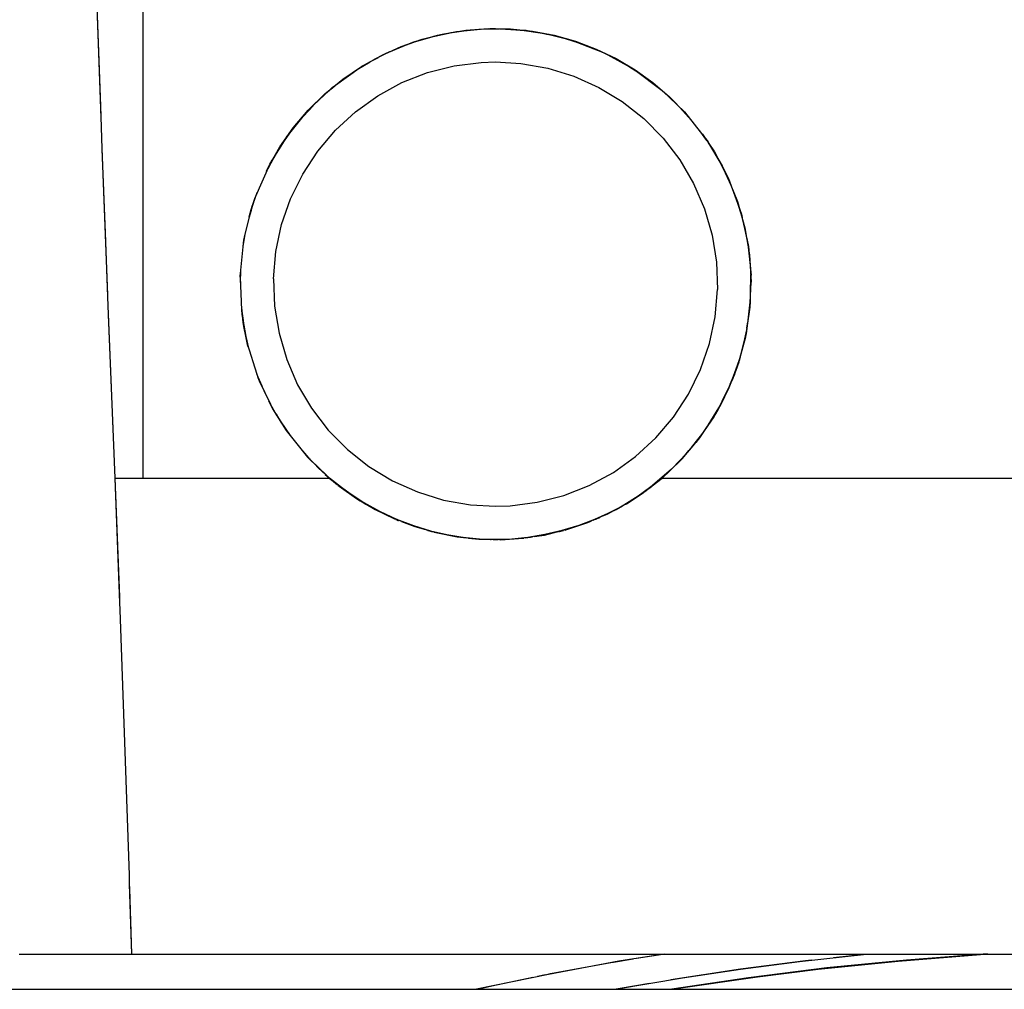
# Model space of a CAD drawing. Header units: millimetres. Extents: x 96940 to 101272, y 432237 to 434659.
# Tile 108 of 256: x 97684.022 to 97684.313, y 432611.752 to 432612.039. Entities that reach past the tile are written whole.
import ezdxf

# ---------------------------------------------------------------- set-up
doc = ezdxf.new("R2010")
doc.units = ezdxf.units.MM
doc.layers.add('citadis', color=7, linetype='Continuous')

msp = doc.modelspace()

# ---------------------------------------------------------------- linework, layer by layer
at = {"layer": 'citadis', "color": 7}
for p, q in [((97684.05846, 432612.02627), (97684.05846, 432612.05726)), ((97684.04433, 432612.05606), (97684.04598, 432612.00958)), ((97684.04452, 432612.05055), (97684.04585, 432612.01297)), ((97684.1383, 432612.03187), (97684.14405, 432612.03357)), ((97684.1383, 432612.03187), (97684.14405, 432612.03357)), ((97684.13948, 432612.03228), (97684.14372, 432612.03348)), ((97684.14088, 432612.03277), (97684.14727, 432612.03438)), ((97684.14088, 432612.03277), (97684.14727, 432612.03438)), ((97684.14243, 432612.03309), (97684.14517, 432612.03382)), ((97684.14372, 432612.03348), (97684.14538, 432612.03395)), ((97684.14404, 432612.03357), (97684.14431, 432612.03364)), ((97684.14404, 432612.03357), (97684.14431, 432612.03364)), ((97684.14409, 432612.03359), (97684.14431, 432612.03364)), ((97684.14409, 432612.03359), (97684.14431, 432612.03364)), ((97684.14431, 432612.03364), (97684.14622, 432612.03412)), ((97684.14431, 432612.03364), (97684.14622, 432612.03412)), ((97684.14453, 432612.03369), (97684.1505, 432612.0349)), ((97684.14453, 432612.03369), (97684.1505, 432612.0349)), ((97684.14538, 432612.03395), (97684.14629, 432612.03413)), ((97684.14629, 432612.03413), (97684.14894, 432612.03465)), ((97684.14727, 432612.03438), (97684.15377, 432612.03543)), ((97684.14727, 432612.03438), (97684.15377, 432612.03543)), ((97684.14727, 432612.03438), (97684.14727, 432612.03438)), ((97684.14727, 432612.03438), (97684.14727, 432612.03438)), ((97684.14727, 432612.03438), (97684.14727, 432612.03438)), ((97684.14727, 432612.03438), (97684.14727, 432612.03438)), ((97684.14894, 432612.03465), (97684.15102, 432612.03505)), ((97684.14907, 432612.03467), (97684.15071, 432612.03494)), ((97684.14907, 432612.03467), (97684.15071, 432612.03494)), ((97684.14931, 432612.03472), (97684.15071, 432612.03494)), ((97684.14931, 432612.03472), (97684.15071, 432612.03494)), ((97684.14972, 432612.03474), (97684.15247, 432612.03514)), ((97684.15071, 432612.03494), (97684.15204, 432612.03515)), ((97684.15071, 432612.03494), (97684.15204, 432612.03515)), ((97684.15089, 432612.03496), (97684.15554, 432612.03549)), ((97684.15089, 432612.03496), (97684.15554, 432612.03549)), ((97684.15102, 432612.03505), (97684.15212, 432612.03516)), ((97684.15212, 432612.03516), (97684.15807, 432612.03574)), ((97684.15376, 432612.03543), (97684.15377, 432612.03543)), ((97684.15376, 432612.03543), (97684.15377, 432612.03543)), ((97684.15377, 432612.03543), (97684.16032, 432612.0359)), ((97684.15377, 432612.03543), (97684.16032, 432612.0359)), ((97684.15377, 432612.03543), (97684.15377, 432612.03543)), ((97684.15377, 432612.03543), (97684.15377, 432612.03543)), ((97684.15759, 432612.03569), (97684.1636, 432612.03586)), ((97684.15759, 432612.03569), (97684.1636, 432612.03586)), ((97684.15807, 432612.03574), (97684.15932, 432612.03586)), ((97684.15824, 432612.03576), (97684.15991, 432612.03587)), ((97684.15824, 432612.03576), (97684.15991, 432612.03587)), ((97684.15932, 432612.03586), (97684.15993, 432612.03587)), ((97684.15993, 432612.03587), (97684.16084, 432612.0359)), ((97684.16032, 432612.0359), (97684.16032, 432612.0359)), ((97684.16032, 432612.0359), (97684.16032, 432612.0359)), ((97684.16032, 432612.0359), (97684.16032, 432612.0359)), ((97684.16032, 432612.0359), (97684.16032, 432612.0359)), ((97684.16032, 432612.0359), (97684.16688, 432612.03581)), ((97684.16032, 432612.0359), (97684.16688, 432612.03581)), ((97684.16084, 432612.0359), (97684.16252, 432612.03593)), ((97684.16086, 432612.0359), (97684.16372, 432612.03586)), ((97684.16086, 432612.0359), (97684.16372, 432612.03586)), ((97684.16108, 432612.0359), (97684.16372, 432612.03586)), ((97684.16108, 432612.0359), (97684.16372, 432612.03586)), ((97684.16252, 432612.03593), (97684.1639, 432612.03585)), ((97684.16326, 432612.03587), (97684.16353, 432612.03587)), ((97684.16372, 432612.03586), (97684.1638, 432612.03586)), ((97684.16372, 432612.03586), (97684.1638, 432612.03586)), ((97684.16382, 432612.03585), (97684.16915, 432612.03554)), ((97684.16382, 432612.03585), (97684.16915, 432612.03554)), ((97684.1639, 432612.03585), (97684.17016, 432612.03548)), ((97684.16688, 432612.03581), (97684.16689, 432612.03581)), ((97684.16688, 432612.03581), (97684.16688, 432612.03581)), ((97684.16688, 432612.03581), (97684.16688, 432612.03581)), ((97684.16688, 432612.03581), (97684.16689, 432612.03581)), ((97684.16688, 432612.03581), (97684.1734, 432612.03515)), ((97684.16688, 432612.03581), (97684.1734, 432612.03515)), ((97684.16844, 432612.03558), (97684.17098, 432612.03536)), ((97684.17016, 432612.03548), (97684.17154, 432612.03539)), ((97684.17024, 432612.03547), (97684.17236, 432612.03525)), ((97684.17024, 432612.03547), (97684.17236, 432612.03525)), ((97684.1703, 432612.03546), (97684.17639, 432612.03457)), ((97684.1703, 432612.03546), (97684.17639, 432612.03457)), ((97684.17154, 432612.03539), (97684.17237, 432612.03525)), ((97684.17237, 432612.03525), (97684.1782, 432612.03426)), ((97684.1734, 432612.03515), (97684.1734, 432612.03515)), ((97684.1734, 432612.03515), (97684.1734, 432612.03515)), ((97684.1734, 432612.03515), (97684.1734, 432612.03515)), ((97684.1734, 432612.03515), (97684.1734, 432612.03515)), ((97684.1734, 432612.03515), (97684.17983, 432612.03392)), ((97684.1734, 432612.03515), (97684.17983, 432612.03392)), ((97684.17574, 432612.03466), (97684.17823, 432612.03416)), ((97684.17676, 432612.0345), (97684.1827, 432612.0331)), ((97684.17676, 432612.0345), (97684.1827, 432612.0331)), ((97684.17698, 432612.03447), (97684.17858, 432612.03416)), ((97684.17698, 432612.03447), (97684.17858, 432612.03416)), ((97684.1782, 432612.03426), (97684.18495, 432612.03252)), ((97684.17983, 432612.03392), (97684.17983, 432612.03392)), ((97684.17983, 432612.03392), (97684.17983, 432612.03392)), ((97684.17983, 432612.03392), (97684.17983, 432612.03392)), ((97684.17983, 432612.03392), (97684.17983, 432612.03392)), ((97684.17983, 432612.03392), (97684.18612, 432612.03215)), ((97684.17983, 432612.03392), (97684.18612, 432612.03215)), ((97684.12864, 432612.0279), (97684.13466, 432612.0306)), ((97684.12864, 432612.0279), (97684.13466, 432612.0306)), ((97684.13104, 432612.02897), (97684.13714, 432612.03146)), ((97684.13465, 432612.0306), (97684.13466, 432612.0306)), ((97684.13465, 432612.0306), (97684.13466, 432612.0306)), ((97684.13466, 432612.0306), (97684.14088, 432612.03277)), ((97684.13466, 432612.0306), (97684.14088, 432612.03277)), ((97684.13466, 432612.0306), (97684.13466, 432612.0306)), ((97684.13466, 432612.0306), (97684.13466, 432612.0306)), ((97684.13543, 432612.03077), (97684.13774, 432612.03167)), ((97684.13543, 432612.03077), (97684.13774, 432612.03167)), ((97684.13714, 432612.03146), (97684.13834, 432612.03195)), ((97684.13732, 432612.03154), (97684.13804, 432612.03179)), ((97684.13732, 432612.03154), (97684.13804, 432612.03179)), ((97684.13742, 432612.03158), (97684.13804, 432612.03179)), ((97684.13742, 432612.03158), (97684.13804, 432612.03179)), ((97684.13781, 432612.03171), (97684.13864, 432612.03204)), ((97684.13804, 432612.03179), (97684.13936, 432612.03224)), ((97684.13804, 432612.03179), (97684.13936, 432612.03224)), ((97684.13834, 432612.03195), (97684.13948, 432612.03228)), ((97684.14088, 432612.03277), (97684.14089, 432612.03277)), ((97684.14088, 432612.03276), (97684.14088, 432612.03277)), ((97684.14088, 432612.03276), (97684.14088, 432612.03277)), ((97684.14088, 432612.03277), (97684.14089, 432612.03277)), ((97684.18309, 432612.033), (97684.18712, 432612.03168)), ((97684.18309, 432612.033), (97684.18712, 432612.03168)), ((97684.18325, 432612.03296), (97684.18534, 432612.03237)), ((97684.18325, 432612.03296), (97684.18534, 432612.03237)), ((97684.18495, 432612.03252), (97684.1946, 432612.02875)), ((97684.18611, 432612.03215), (97684.18612, 432612.03215)), ((97684.18611, 432612.03215), (97684.18612, 432612.03215)), ((97684.18612, 432612.03215), (97684.19221, 432612.02985)), ((97684.18612, 432612.03215), (97684.19221, 432612.02985)), ((97684.12289, 432612.02468), (97684.12864, 432612.0279)), ((97684.12289, 432612.02468), (97684.12864, 432612.0279)), ((97684.12385, 432612.02522), (97684.12905, 432612.02808)), ((97684.1268, 432612.02684), (97684.13134, 432612.0291)), ((97684.1268, 432612.02684), (97684.13134, 432612.0291)), ((97684.12864, 432612.0279), (97684.12864, 432612.0279)), ((97684.12864, 432612.0279), (97684.12864, 432612.0279)), ((97684.12864, 432612.0279), (97684.12864, 432612.0279)), ((97684.12864, 432612.0279), (97684.12864, 432612.0279)), ((97684.12905, 432612.02808), (97684.12932, 432612.02823)), ((97684.12907, 432612.02809), (97684.13078, 432612.02887)), ((97684.12907, 432612.02809), (97684.13078, 432612.02887)), ((97684.12932, 432612.02823), (97684.12986, 432612.02849)), ((97684.12942, 432612.02828), (97684.13043, 432612.02873)), ((97684.12942, 432612.02828), (97684.13043, 432612.02873)), ((97684.12986, 432612.02849), (97684.13104, 432612.02897)), ((97684.13027, 432612.02866), (97684.13032, 432612.02868)), ((97684.19221, 432612.02985), (97684.19808, 432612.02703)), ((97684.19221, 432612.02985), (97684.19808, 432612.02703)), ((97684.1927, 432612.02949), (97684.19514, 432612.02844)), ((97684.1927, 432612.02949), (97684.19514, 432612.02844)), ((97684.19359, 432612.02911), (97684.1957, 432612.02814)), ((97684.1946, 432612.02875), (97684.20335, 432612.02393)), ((97684.19514, 432612.02844), (97684.19531, 432612.02836)), ((97684.19514, 432612.02844), (97684.19531, 432612.02836)), ((97684.05846, 432612.00575), (97684.05846, 432612.02627)), ((97684.11529, 432612.01923), (97684.12296, 432612.02472)), ((97684.11743, 432612.02098), (97684.12289, 432612.02468)), ((97684.11743, 432612.02098), (97684.12289, 432612.02468)), ((97684.12164, 432612.02378), (97684.12546, 432612.02611)), ((97684.12164, 432612.02378), (97684.12546, 432612.02611)), ((97684.12296, 432612.02472), (97684.12346, 432612.02501)), ((97684.12296, 432612.02472), (97684.12346, 432612.02501)), ((97684.12296, 432612.02472), (97684.123, 432612.02476)), ((97684.123, 432612.02476), (97684.12385, 432612.02522)), ((97684.12307, 432612.02479), (97684.12311, 432612.02482)), ((97684.1232, 432612.02486), (97684.12323, 432612.02488)), ((97684.1232, 432612.02486), (97684.12323, 432612.02488)), ((97684.12519, 432612.02595), (97684.1279, 432612.02739)), ((97684.14241, 432612.02289), (97684.15025, 432612.02489)), ((97684.15025, 432612.02489), (97684.15827, 432612.02591)), ((97684.15827, 432612.02591), (97684.16252, 432612.02605)), ((97684.16252, 432612.02605), (97684.16992, 432612.02563)), ((97684.16992, 432612.02563), (97684.17789, 432612.02422)), ((97684.19808, 432612.02703), (97684.19808, 432612.02703)), ((97684.19808, 432612.02703), (97684.19808, 432612.02703)), ((97684.19808, 432612.02703), (97684.20367, 432612.02373)), ((97684.19808, 432612.02703), (97684.20367, 432612.02373)), ((97684.20138, 432612.02502), (97684.20221, 432612.02451)), ((97684.20174, 432612.02482), (97684.20496, 432612.02273)), ((97684.20174, 432612.02482), (97684.20496, 432612.02273)), ((97684.13488, 432612.01994), (97684.14241, 432612.02289)), ((97684.17789, 432612.02422), (97684.18562, 432612.02184)), ((97684.18562, 432612.02184), (97684.19301, 432612.01853)), ((97684.20301, 432612.02412), (97684.20344, 432612.02387)), ((97684.20301, 432612.02412), (97684.20344, 432612.02387)), ((97684.20335, 432612.02393), (97684.21169, 432612.01767)), ((97684.20367, 432612.02373), (97684.20367, 432612.02373)), ((97684.20367, 432612.02373), (97684.20367, 432612.02373)), ((97684.20367, 432612.02373), (97684.20367, 432612.02373)), ((97684.20367, 432612.02373), (97684.20367, 432612.02373)), ((97684.20367, 432612.02373), (97684.20894, 432612.01997)), ((97684.20367, 432612.02373), (97684.20894, 432612.01997)), ((97684.11212, 432612.01662), (97684.11743, 432612.02098)), ((97684.11212, 432612.01662), (97684.11743, 432612.02098)), ((97684.11385, 432612.01806), (97684.11502, 432612.01903)), ((97684.11385, 432612.01806), (97684.11502, 432612.01903)), ((97684.11408, 432612.01828), (97684.11496, 432612.01899)), ((97684.11408, 432612.01828), (97684.11496, 432612.01899)), ((97684.11441, 432612.0186), (97684.11529, 432612.01923)), ((97684.12777, 432612.01608), (97684.13488, 432612.01994)), ((97684.20894, 432612.01997), (97684.20894, 432612.01997)), ((97684.20894, 432612.01997), (97684.20894, 432612.01997)), ((97684.20894, 432612.01997), (97684.21386, 432612.01577)), ((97684.20894, 432612.01997), (97684.21386, 432612.01577)), ((97684.10713, 432612.01171), (97684.11372, 432612.01794)), ((97684.10722, 432612.01181), (97684.11212, 432612.01662)), ((97684.10722, 432612.01181), (97684.11212, 432612.01662)), ((97684.11212, 432612.01662), (97684.11212, 432612.01663)), ((97684.11212, 432612.01662), (97684.11212, 432612.01663)), ((97684.11268, 432612.01695), (97684.11477, 432612.0188)), ((97684.11268, 432612.01695), (97684.11477, 432612.0188)), ((97684.11372, 432612.01794), (97684.11441, 432612.0186)), ((97684.12118, 432612.01137), (97684.12777, 432612.01608)), ((97684.19301, 432612.01853), (97684.19992, 432612.01434)), ((97684.21098, 432612.0182), (97684.2114, 432612.01787)), ((97684.21098, 432612.0182), (97684.2114, 432612.01787)), ((97684.2114, 432612.01787), (97684.2135, 432612.01592)), ((97684.2114, 432612.01787), (97684.2135, 432612.01592)), ((97684.21169, 432612.01767), (97684.21824, 432612.01136)), ((97684.10577, 432612.0101), (97684.10865, 432612.01315)), ((97684.10577, 432612.0101), (97684.10865, 432612.01315)), ((97684.19992, 432612.01434), (97684.20627, 432612.00932)), ((97684.21386, 432612.01577), (97684.2184, 432612.01118)), ((97684.21386, 432612.01577), (97684.2184, 432612.01118)), ((97684.04585, 432612.01297), (97684.04631, 432612.00052)), ((97684.10279, 432612.00657), (97684.10722, 432612.01181)), ((97684.10279, 432612.00657), (97684.10722, 432612.01181)), ((97684.10536, 432612.00959), (97684.10725, 432612.01166)), ((97684.10561, 432612.00991), (97684.10589, 432612.01023)), ((97684.10561, 432612.00991), (97684.10589, 432612.01023)), ((97684.10566, 432612.00996), (97684.10636, 432612.01086)), ((97684.106, 432612.01039), (97684.10713, 432612.0117)), ((97684.106, 432612.01039), (97684.10713, 432612.0117)), ((97684.10636, 432612.01086), (97684.10709, 432612.01166)), ((97684.10709, 432612.01166), (97684.10713, 432612.01171)), ((97684.10722, 432612.01181), (97684.10722, 432612.01181)), ((97684.10722, 432612.01181), (97684.10722, 432612.01181)), ((97684.10722, 432612.01181), (97684.10722, 432612.01181)), ((97684.10722, 432612.01181), (97684.10722, 432612.01181)), ((97684.11523, 432612.00589), (97684.12118, 432612.01137)), ((97684.21679, 432612.01275), (97684.21947, 432612.0098)), ((97684.21679, 432612.01275), (97684.21947, 432612.0098)), ((97684.21796, 432612.01162), (97684.21829, 432612.01129)), ((97684.21796, 432612.01162), (97684.21829, 432612.01129)), ((97684.21824, 432612.01136), (97684.22399, 432612.00407)), ((97684.2184, 432612.01118), (97684.21916, 432612.01027)), ((97684.2184, 432612.01118), (97684.21916, 432612.01027)), ((97684.10135, 432612.00453), (97684.10566, 432612.00996)), ((97684.20627, 432612.00932), (97684.21195, 432612.00356)), ((97684.05846, 432611.97143), (97684.05846, 432612.00575)), ((97684.09886, 432612.00097), (97684.10279, 432612.00657)), ((97684.09886, 432612.00097), (97684.10279, 432612.00657)), ((97684.10035, 432612.00305), (97684.10205, 432612.00541)), ((97684.1007, 432612.0037), (97684.10135, 432612.00452)), ((97684.10132, 432612.00448), (97684.10137, 432612.00455)), ((97684.10132, 432612.00448), (97684.10137, 432612.00455)), ((97684.10279, 432612.00657), (97684.10279, 432612.00657)), ((97684.10279, 432612.00657), (97684.10279, 432612.00657)), ((97684.11, 432611.99972), (97684.11523, 432612.00589)), ((97684.22266, 432612.00575), (97684.2248, 432612.00288)), ((97684.22266, 432612.00575), (97684.2248, 432612.00288)), ((97684.22355, 432612.00472), (97684.22709, 432611.99952)), ((97684.22355, 432612.00472), (97684.22709, 432611.99952)), ((97684.09682, 432611.99742), (97684.10015, 432612.00282)), ((97684.09925, 432612.00136), (97684.1008, 432612.00375)), ((97684.09925, 432612.00136), (97684.1008, 432612.00375)), ((97684.10015, 432612.00282), (97684.1007, 432612.0037)), ((97684.1003, 432612.00306), (97684.10108, 432612.00418)), ((97684.1003, 432612.00306), (97684.10108, 432612.00418)), ((97684.10051, 432612.0034), (97684.10102, 432612.00411)), ((97684.10051, 432612.0034), (97684.10102, 432612.00411)), ((97684.21195, 432612.00356), (97684.21688, 432611.99714)), ((97684.22399, 432612.00407), (97684.22494, 432612.00286)), ((97684.22419, 432612.00381), (97684.22535, 432612.00215)), ((97684.22419, 432612.00381), (97684.22535, 432612.00215)), ((97684.2245, 432612.00343), (97684.22535, 432612.00215)), ((97684.2245, 432612.00343), (97684.22535, 432612.00215)), ((97684.22493, 432612.00288), (97684.22526, 432612.00233)), ((97684.22494, 432612.00286), (97684.22585, 432612.00134)), ((97684.2253, 432612.00215), (97684.22583, 432612.00133)), ((97684.2253, 432612.00215), (97684.22583, 432612.00133)), ((97684.22535, 432612.00215), (97684.22557, 432612.00181)), ((97684.22535, 432612.00215), (97684.22557, 432612.00181)), ((97684.22564, 432612.00164), (97684.22899, 432611.99595)), ((97684.22564, 432612.00164), (97684.22899, 432611.99595)), ((97684.04631, 432612.00052), (97684.04794, 432611.95729)), ((97684.04632, 432612.00035), (97684.04724, 432611.97559)), ((97684.09546, 432611.99505), (97684.09886, 432612.00097)), ((97684.09546, 432611.99505), (97684.09886, 432612.00097)), ((97684.10557, 432611.99296), (97684.11, 432611.99972)), ((97684.22585, 432612.00134), (97684.22842, 432611.99702)), ((97684.22709, 432611.99952), (97684.2309, 432611.99238)), ((97684.22709, 432611.99952), (97684.2309, 432611.99238)), ((97684.09175, 432611.98642), (97684.09588, 432611.99579)), ((97684.09538, 432611.99465), (97684.097, 432611.99771)), ((97684.09538, 432611.99465), (97684.097, 432611.99771)), ((97684.09588, 432611.99579), (97684.09606, 432611.99619)), ((97684.0959, 432611.99584), (97684.09657, 432611.99702)), ((97684.0959, 432611.99584), (97684.09657, 432611.99702)), ((97684.096, 432611.99605), (97684.0961, 432611.99625)), ((97684.096, 432611.99605), (97684.0961, 432611.99625)), ((97684.09606, 432611.99619), (97684.09682, 432611.99742)), ((97684.0963, 432611.9964), (97684.0974, 432611.99836)), ((97684.21688, 432611.99714), (97684.22098, 432611.99017)), ((97684.22842, 432611.99702), (97684.22941, 432611.99536)), ((97684.22872, 432611.99653), (97684.22948, 432611.99513)), ((97684.22872, 432611.99653), (97684.22948, 432611.99513)), ((97684.229, 432611.99605), (97684.22948, 432611.99513)), ((97684.229, 432611.99605), (97684.22948, 432611.99513)), ((97684.09488, 432611.99379), (97684.09546, 432611.99505)), ((97684.09488, 432611.99379), (97684.09546, 432611.99505)), ((97684.102, 432611.98569), (97684.10557, 432611.99296)), ((97684.22941, 432611.99536), (97684.23055, 432611.99303)), ((97684.22943, 432611.99512), (97684.22988, 432611.99423)), ((97684.22943, 432611.99512), (97684.22988, 432611.99423)), ((97684.22948, 432611.99513), (97684.23036, 432611.99342)), ((97684.22948, 432611.99513), (97684.23036, 432611.99342)), ((97684.22954, 432611.9951), (97684.22987, 432611.99438)), ((97684.22972, 432611.99458), (97684.23204, 432611.98945)), ((97684.22972, 432611.99458), (97684.23204, 432611.98945)), ((97684.23055, 432611.99303), (97684.23103, 432611.99205)), ((97684.22098, 432611.99017), (97684.22419, 432611.98274)), ((97684.2309, 432611.99238), (97684.2309, 432611.99238)), ((97684.2309, 432611.99238), (97684.2309, 432611.99238)), ((97684.2309, 432611.99238), (97684.23392, 432611.98488)), ((97684.2309, 432611.99238), (97684.23392, 432611.98488)), ((97684.23103, 432611.99205), (97684.23125, 432611.99161)), ((97684.23105, 432611.99201), (97684.23149, 432611.99094)), ((97684.23105, 432611.99201), (97684.23149, 432611.99094)), ((97684.23125, 432611.99161), (97684.23164, 432611.99055)), ((97684.23127, 432611.99147), (97684.23137, 432611.99128)), ((97684.23127, 432611.99147), (97684.23137, 432611.99128)), ((97684.23164, 432611.99055), (97684.2346, 432611.98247)), ((97684.09035, 432611.98246), (97684.09215, 432611.98755)), ((97684.09035, 432611.98246), (97684.09215, 432611.98755)), ((97684.08999, 432611.98095), (97684.09148, 432611.98565)), ((97684.08999, 432611.98095), (97684.09148, 432611.98565)), ((97684.09055, 432611.98302), (97684.09134, 432611.9855)), ((97684.0906, 432611.98319), (97684.09161, 432611.98611)), ((97684.0906, 432611.98319), (97684.09161, 432611.98611)), ((97684.09105, 432611.9846), (97684.09158, 432611.98603)), ((97684.09105, 432611.9846), (97684.09158, 432611.98603)), ((97684.09116, 432611.9849), (97684.09127, 432611.98528)), ((97684.09133, 432611.98544), (97684.09143, 432611.9857)), ((97684.09134, 432611.9855), (97684.09175, 432611.98642)), ((97684.09936, 432611.97805), (97684.102, 432611.98569)), ((97684.23392, 432611.98488), (97684.23612, 432611.9771)), ((97684.23392, 432611.98488), (97684.23612, 432611.9771)), ((97684.23401, 432611.98407), (97684.23501, 432611.98101)), ((97684.23401, 432611.98407), (97684.23501, 432611.98101)), ((97684.08842, 432611.97438), (97684.09032, 432611.98232)), ((97684.08975, 432611.98031), (97684.09035, 432611.98246)), ((97684.08975, 432611.98031), (97684.09035, 432611.98246)), ((97684.08979, 432611.98009), (97684.09043, 432611.98232)), ((97684.09032, 432611.98232), (97684.09055, 432611.98302)), ((97684.09035, 432611.98246), (97684.09035, 432611.98246)), ((97684.09035, 432611.98246), (97684.09035, 432611.98246)), ((97684.0906, 432611.9832), (97684.0906, 432611.9832)), ((97684.0906, 432611.9832), (97684.0906, 432611.9832)), ((97684.22419, 432611.98274), (97684.22646, 432611.97498)), ((97684.2346, 432611.98247), (97684.23509, 432611.98113)), ((97684.23471, 432611.98217), (97684.2353, 432611.98013)), ((97684.23471, 432611.98217), (97684.2353, 432611.98013)), ((97684.23491, 432611.98163), (97684.23529, 432611.9802)), ((97684.23491, 432611.98163), (97684.23529, 432611.9802)), ((97684.23509, 432611.98113), (97684.23544, 432611.97949)), ((97684.23522, 432611.98045), (97684.23526, 432611.98032)), ((97684.23531, 432611.97995), (97684.23552, 432611.97911)), ((97684.23531, 432611.97995), (97684.23552, 432611.97911)), ((97684.23544, 432611.97949), (97684.23674, 432611.97346)), ((97684.04724, 432611.97559), (97684.04806, 432611.95411)), ((97684.08798, 432611.97166), (97684.08858, 432611.97534)), ((97684.09768, 432611.97013), (97684.09936, 432611.97805)), ((97684.23598, 432611.977), (97684.23679, 432611.97314)), ((97684.23598, 432611.977), (97684.23679, 432611.97314)), ((97684.23612, 432611.9771), (97684.23747, 432611.96913)), ((97684.23612, 432611.9771), (97684.23747, 432611.96913)), ((97684.08711, 432611.96261), (97684.08811, 432611.97247)), ((97684.08803, 432611.97169), (97684.0886, 432611.97512)), ((97684.08809, 432611.97231), (97684.08813, 432611.97259)), ((97684.08811, 432611.97247), (97684.08822, 432611.97353)), ((97684.08815, 432611.97286), (97684.08822, 432611.97334)), ((97684.08821, 432611.97343), (97684.08824, 432611.97361)), ((97684.08822, 432611.97353), (97684.08842, 432611.97438)), ((97684.08822, 432611.97334), (97684.08836, 432611.97414)), ((97684.08838, 432611.97413), (97684.08847, 432611.97457)), ((97684.22646, 432611.97498), (97684.22776, 432611.96699)), ((97684.23674, 432611.97346), (97684.23714, 432611.97158)), ((97684.23693, 432611.97255), (97684.23702, 432611.97203)), ((97684.23693, 432611.97255), (97684.23702, 432611.97203)), ((97684.23698, 432611.97234), (97684.23702, 432611.97203)), ((97684.23698, 432611.97234), (97684.23702, 432611.97203)), ((97684.05846, 432611.95441), (97684.05846, 432611.97143)), ((97684.09698, 432611.96207), (97684.09768, 432611.97013)), ((97684.23698, 432611.972), (97684.23714, 432611.97088)), ((97684.23698, 432611.972), (97684.23714, 432611.97088)), ((97684.23702, 432611.97203), (97684.23721, 432611.97083)), ((97684.23702, 432611.97203), (97684.23721, 432611.97083)), ((97684.23704, 432611.97195), (97684.23717, 432611.97129)), ((97684.23709, 432611.97138), (97684.23772, 432611.9651)), ((97684.23709, 432611.97138), (97684.23772, 432611.9651)), ((97684.23714, 432611.97158), (97684.23724, 432611.97049)), ((97684.23724, 432611.97049), (97684.23767, 432611.96582)), ((97684.22776, 432611.96699), (97684.22806, 432611.95891)), ((97684.23747, 432611.96913), (97684.23796, 432611.96105)), ((97684.23747, 432611.96913), (97684.23796, 432611.96105)), ((97684.0871, 432611.96253), (97684.08721, 432611.96402)), ((97684.08717, 432611.96113), (97684.08729, 432611.9644)), ((97684.08725, 432611.9634), (97684.08731, 432611.96463)), ((97684.23767, 432611.96582), (97684.23792, 432611.96317)), ((97684.23771, 432611.96518), (97684.23772, 432611.96502)), ((97684.23779, 432611.96454), (97684.23783, 432611.96393)), ((97684.23779, 432611.96454), (97684.23783, 432611.96393)), ((97684.23779, 432611.96392), (97684.23782, 432611.96273)), ((97684.23779, 432611.96392), (97684.23782, 432611.96273)), ((97684.23782, 432611.96422), (97684.23783, 432611.96393)), ((97684.23782, 432611.96422), (97684.23783, 432611.96393)), ((97684.23783, 432611.96393), (97684.2379, 432611.96245)), ((97684.23783, 432611.96393), (97684.2379, 432611.96245)), ((97684.0871, 432611.96253), (97684.08713, 432611.96097)), ((97684.08711, 432611.96258), (97684.08711, 432611.96261)), ((97684.08711, 432611.96258), (97684.08711, 432611.9626)), ((97684.08711, 432611.96258), (97684.08711, 432611.96257)), ((97684.08711, 432611.96257), (97684.08754, 432611.95279)), ((97684.09698, 432611.96207), (97684.09729, 432611.95399)), ((97684.23759, 432611.95295), (97684.23796, 432611.96105)), ((97684.23759, 432611.95295), (97684.23796, 432611.96105)), ((97684.23776, 432611.95671), (97684.2379, 432611.96219)), ((97684.23778, 432611.95745), (97684.23783, 432611.96327)), ((97684.23778, 432611.95745), (97684.23783, 432611.96327)), ((97684.23787, 432611.96319), (97684.23791, 432611.96269)), ((97684.2379, 432611.96219), (97684.23792, 432611.96317)), ((97684.22737, 432611.95085), (97684.22806, 432611.95891)), ((97684.23697, 432611.94899), (97684.23769, 432611.95512)), ((97684.23697, 432611.94899), (97684.23769, 432611.95512)), ((97684.23762, 432611.95456), (97684.23772, 432611.95576)), ((97684.23762, 432611.95456), (97684.23772, 432611.95576)), ((97684.23765, 432611.95391), (97684.23772, 432611.95511)), ((97684.23765, 432611.95391), (97684.23772, 432611.95511)), ((97684.23771, 432611.95432), (97684.23776, 432611.95671)), ((97684.23774, 432611.95614), (97684.23778, 432611.95724)), ((97684.04806, 432611.95411), (97684.05007, 432611.90326)), ((97684.04806, 432611.95408), (97684.04816, 432611.9515)), ((97684.05846, 432611.90326), (97684.05846, 432611.95441)), ((97684.08746, 432611.95354), (97684.08793, 432611.94917)), ((97684.08754, 432611.95294), (97684.08755, 432611.9527)), ((97684.08754, 432611.95279), (97684.08759, 432611.95167)), ((97684.08756, 432611.95247), (97684.08783, 432611.95006)), ((97684.08757, 432611.95252), (97684.08838, 432611.94691)), ((97684.08757, 432611.95229), (97684.08769, 432611.951)), ((97684.09729, 432611.95399), (97684.09858, 432611.946)), ((97684.23634, 432611.94493), (97684.23759, 432611.95295)), ((97684.23634, 432611.94493), (97684.23759, 432611.95295)), ((97684.23696, 432611.94893), (97684.23762, 432611.95373)), ((97684.23762, 432611.95373), (97684.23771, 432611.95432)), ((97684.23766, 432611.95399), (97684.23767, 432611.95421)), ((97684.04816, 432611.9515), (97684.0491, 432611.92738)), ((97684.08759, 432611.95167), (97684.08785, 432611.94993)), ((97684.08761, 432611.95183), (97684.08765, 432611.95133)), ((97684.08785, 432611.94993), (97684.08804, 432611.94859)), ((97684.08793, 432611.94917), (97684.08922, 432611.94262)), ((97684.22569, 432611.94293), (97684.22737, 432611.95085)), ((97684.23673, 432611.94744), (97684.23701, 432611.94931)), ((97684.08804, 432611.94859), (97684.0882, 432611.94751)), ((97684.08806, 432611.94848), (97684.08844, 432611.94649)), ((97684.08817, 432611.94838), (97684.08878, 432611.94504)), ((97684.0882, 432611.94751), (97684.0891, 432611.94326)), ((97684.08834, 432611.94716), (97684.08848, 432611.94637)), ((97684.08844, 432611.94649), (97684.08861, 432611.94557)), ((97684.08844, 432611.94649), (97684.08899, 432611.94378)), ((97684.23536, 432611.94132), (97684.23667, 432611.94702)), ((97684.23536, 432611.94132), (97684.23667, 432611.94702)), ((97684.23645, 432611.94555), (97684.23669, 432611.94693)), ((97684.23645, 432611.94555), (97684.23669, 432611.94693)), ((97684.23654, 432611.94648), (97684.23676, 432611.94763)), ((97684.23654, 432611.94648), (97684.23676, 432611.94763)), ((97684.23655, 432611.94596), (97684.23696, 432611.94893)), ((97684.08857, 432611.94591), (97684.0896, 432611.94155)), ((97684.0891, 432611.94326), (97684.08916, 432611.94298)), ((97684.09858, 432611.946), (97684.10086, 432611.93824)), ((97684.23423, 432611.93706), (97684.23634, 432611.94493)), ((97684.23423, 432611.93706), (97684.23634, 432611.94493)), ((97684.23512, 432611.94037), (97684.23642, 432611.94544)), ((97684.23642, 432611.94544), (97684.23655, 432611.94596)), ((97684.08916, 432611.94298), (97684.09199, 432611.93391)), ((97684.08922, 432611.94262), (97684.08939, 432611.94206)), ((97684.22304, 432611.93529), (97684.22569, 432611.94293)), ((97684.23449, 432611.93792), (97684.23512, 432611.94037)), ((97684.23478, 432611.93916), (97684.23531, 432611.94112)), ((97684.10086, 432611.93824), (97684.10407, 432611.93081)), ((97684.23279, 432611.93333), (97684.23477, 432611.93906)), ((97684.23279, 432611.93333), (97684.23477, 432611.93906)), ((97684.23389, 432611.93617), (97684.23437, 432611.93756)), ((97684.23437, 432611.93756), (97684.23449, 432611.93792)), ((97684.23442, 432611.93772), (97684.23458, 432611.93828)), ((97684.23442, 432611.93772), (97684.23458, 432611.93828)), ((97684.2346, 432611.93857), (97684.23492, 432611.93961)), ((97684.2346, 432611.93857), (97684.23492, 432611.93961)), ((97684.21948, 432611.92803), (97684.22304, 432611.93529)), ((97684.23128, 432611.92944), (97684.23423, 432611.93706)), ((97684.23128, 432611.92944), (97684.23423, 432611.93706)), ((97684.23241, 432611.93224), (97684.23378, 432611.93586)), ((97684.23241, 432611.93224), (97684.23378, 432611.93586)), ((97684.23289, 432611.93329), (97684.23389, 432611.93617)), ((97684.09191, 432611.93411), (97684.09285, 432611.93171)), ((97684.09195, 432611.93403), (97684.09218, 432611.93342)), ((97684.09199, 432611.93391), (97684.0923, 432611.9329)), ((97684.09207, 432611.93366), (97684.0921, 432611.93357)), ((97684.09208, 432611.93361), (97684.09211, 432611.93356)), ((97684.0921, 432611.93357), (97684.09259, 432611.93229)), ((97684.0921, 432611.93357), (97684.09269, 432611.93207)), ((97684.09225, 432611.93323), (97684.09461, 432611.928)), ((97684.09229, 432611.93313), (97684.09346, 432611.93044)), ((97684.0923, 432611.9329), (97684.09276, 432611.93193)), ((97684.09276, 432611.93193), (97684.09602, 432611.92501)), ((97684.23181, 432611.93091), (97684.2322, 432611.93182)), ((97684.23181, 432611.93091), (97684.2322, 432611.93182)), ((97684.2319, 432611.93112), (97684.23279, 432611.93336)), ((97684.23205, 432611.93144), (97684.23289, 432611.93329)), ((97684.23249, 432611.93241), (97684.23311, 432611.93391)), ((97684.23249, 432611.93241), (97684.23311, 432611.93391)), ((97684.10407, 432611.93081), (97684.10817, 432611.92384)), ((97684.2275, 432611.92217), (97684.23128, 432611.92944)), ((97684.2275, 432611.92217), (97684.23128, 432611.92944)), ((97684.22944, 432611.92591), (97684.23185, 432611.931)), ((97684.22944, 432611.92591), (97684.23185, 432611.931)), ((97684.23019, 432611.92735), (97684.23205, 432611.93144)), ((97684.0491, 432611.92738), (97684.05007, 432611.90326)), ((97684.09548, 432611.92607), (97684.09685, 432611.92335)), ((97684.09552, 432611.92606), (97684.09795, 432611.92166)), ((97684.21505, 432611.92126), (97684.21948, 432611.92803)), ((97684.22882, 432611.9246), (97684.22996, 432611.92684)), ((97684.22882, 432611.9246), (97684.22996, 432611.92684)), ((97684.22882, 432611.9246), (97684.22953, 432611.9259)), ((97684.22882, 432611.9246), (97684.22953, 432611.9259)), ((97684.22941, 432611.92564), (97684.23019, 432611.92735)), ((97684.09602, 432611.92501), (97684.09652, 432611.92395)), ((97684.09619, 432611.92465), (97684.09667, 432611.92371)), ((97684.09636, 432611.92429), (97684.09646, 432611.92412)), ((97684.09652, 432611.92395), (97684.09668, 432611.92369)), ((97684.09668, 432611.92369), (97684.1007, 432611.91728)), ((97684.09685, 432611.92335), (97684.10084, 432611.91704)), ((97684.10817, 432611.92384), (97684.1131, 432611.91742)), ((97684.22529, 432611.91884), (97684.22844, 432611.92397)), ((97684.22529, 432611.91884), (97684.22844, 432611.92397)), ((97684.2273, 432611.92187), (97684.2279, 432611.92294)), ((97684.2279, 432611.92294), (97684.22941, 432611.92564)), ((97684.22816, 432611.92351), (97684.22921, 432611.92546)), ((97684.22819, 432611.92357), (97684.22866, 432611.92441)), ((97684.22819, 432611.92357), (97684.22866, 432611.92441)), ((97684.22858, 432611.92414), (97684.22882, 432611.9246)), ((97684.22858, 432611.92414), (97684.22882, 432611.9246)), ((97684.0977, 432611.92212), (97684.09913, 432611.91979)), ((97684.20981, 432611.91509), (97684.21505, 432611.92126)), ((97684.22294, 432611.91532), (97684.2275, 432611.92217)), ((97684.22294, 432611.91532), (97684.2275, 432611.92217)), ((97684.22416, 432611.91714), (97684.22701, 432611.92134)), ((97684.22589, 432611.9197), (97684.22728, 432611.92183)), ((97684.22589, 432611.9197), (97684.22728, 432611.92183)), ((97684.22662, 432611.92077), (97684.22684, 432611.92115)), ((97684.22662, 432611.92077), (97684.22684, 432611.92115)), ((97684.22687, 432611.92114), (97684.22707, 432611.9215)), ((97684.22701, 432611.92134), (97684.2273, 432611.92187)), ((97684.09909, 432611.91985), (97684.10189, 432611.91579)), ((97684.1007, 432611.91728), (97684.10702, 432611.90939)), ((97684.1131, 432611.91742), (97684.11878, 432611.91166)), ((97684.22281, 432611.91516), (97684.22416, 432611.91714)), ((97684.22366, 432611.91648), (97684.22486, 432611.91819)), ((97684.22378, 432611.91664), (97684.22437, 432611.91745)), ((97684.22378, 432611.91664), (97684.22437, 432611.91745)), ((97684.10084, 432611.91704), (97684.10137, 432611.91636)), ((97684.20386, 432611.90961), (97684.20981, 432611.91509)), ((97684.21765, 432611.90899), (97684.22294, 432611.91532)), ((97684.21765, 432611.90899), (97684.22294, 432611.91532)), ((97684.2203, 432611.91216), (97684.22263, 432611.9149)), ((97684.22035, 432611.91222), (97684.22407, 432611.91701)), ((97684.22035, 432611.91222), (97684.22407, 432611.91701)), ((97684.22169, 432611.91379), (97684.2228, 432611.91514)), ((97684.22169, 432611.91379), (97684.2228, 432611.91514)), ((97684.22206, 432611.91422), (97684.22216, 432611.91437)), ((97684.22206, 432611.91422), (97684.22216, 432611.91437)), ((97684.22215, 432611.91433), (97684.22225, 432611.91447)), ((97684.22263, 432611.9149), (97684.22281, 432611.91516)), ((97684.10494, 432611.91198), (97684.10728, 432611.90923)), ((97684.11878, 432611.91166), (97684.12512, 432611.90665)), ((97684.21739, 432611.90874), (97684.2203, 432611.91216)), ((97684.21835, 432611.90993), (97684.2196, 432611.91134)), ((97684.10645, 432611.91009), (97684.11061, 432611.90575)), ((97684.10655, 432611.90998), (97684.10756, 432611.9089)), ((97684.10658, 432611.90994), (97684.10668, 432611.90984)), ((97684.10702, 432611.90939), (97684.11337, 432611.90326)), ((97684.10709, 432611.90945), (97684.10775, 432611.90874)), ((97684.10749, 432611.90902), (97684.10863, 432611.90787)), ((97684.10756, 432611.9089), (97684.10789, 432611.90855)), ((97684.10756, 432611.9089), (97684.10803, 432611.90841)), ((97684.108, 432611.90848), (97684.11268, 432611.90396)), ((97684.19728, 432611.9049), (97684.20386, 432611.90961)), ((97684.21168, 432611.90326), (97684.21765, 432611.90899)), ((97684.21168, 432611.90326), (97684.21765, 432611.90899)), ((97684.21168, 432611.90326), (97684.21713, 432611.90843)), ((97684.21469, 432611.90615), (97684.21881, 432611.9104)), ((97684.21469, 432611.90615), (97684.21881, 432611.9104)), ((97684.21546, 432611.90685), (97684.21737, 432611.90871)), ((97684.21546, 432611.90685), (97684.21737, 432611.90871)), ((97684.21713, 432611.90843), (97684.21739, 432611.90874)), ((97684.21863, 432611.91022), (97684.21904, 432611.91067)), ((97684.21863, 432611.91022), (97684.21904, 432611.91067)), ((97684.12512, 432611.90665), (97684.13204, 432611.90245)), ((97684.20828, 432611.90061), (97684.21449, 432611.90595)), ((97684.21651, 432611.90785), (97684.21676, 432611.90812)), ((97684.21651, 432611.90785), (97684.21676, 432611.90812)), ((97684.05007, 432611.90326), (97684.05195, 432611.90326)), ((97684.05007, 432611.90326), (97684.05151, 432611.8664)), ((97684.05007, 432611.90326), (97684.05144, 432611.86824)), ((97684.05195, 432611.90326), (97684.05382, 432611.90326)), ((97684.05382, 432611.90326), (97684.05614, 432611.90326)), ((97684.05614, 432611.90326), (97684.05846, 432611.90326)), ((97684.05846, 432611.90326), (97684.11337, 432611.90326)), ((97684.11225, 432611.90433), (97684.11589, 432611.90121)), ((97684.11249, 432611.90411), (97684.11299, 432611.90367)), ((97684.1125, 432611.90414), (97684.11316, 432611.90355)), ((97684.11276, 432611.90385), (97684.11311, 432611.90356)), ((97684.11299, 432611.90367), (97684.11586, 432611.90123)), ((97684.11299, 432611.90367), (97684.11477, 432611.90212)), ((97684.11337, 432611.90326), (97684.11954, 432611.89866)), ((97684.11344, 432611.90331), (97684.11787, 432611.89983)), ((97684.19017, 432611.90105), (97684.19728, 432611.9049)), ((97684.20458, 432611.898), (97684.21168, 432611.90326)), ((97684.20658, 432611.89925), (97684.21168, 432611.90326)), ((97684.20933, 432611.90142), (97684.21315, 432611.90467)), ((97684.21168, 432611.90326), (97684.514, 432611.90326)), ((97684.22941, 432611.90326), (97684.24708, 432611.90326)), ((97684.30699, 432611.90326), (97684.31207, 432611.90326)), ((97684.11581, 432611.90127), (97684.11584, 432611.90125)), ((97684.11605, 432611.90107), (97684.1163, 432611.90086)), ((97684.1163, 432611.90086), (97684.12147, 432611.89719)), ((97684.13204, 432611.90245), (97684.13942, 432611.89914)), ((97684.18264, 432611.89809), (97684.19017, 432611.90105)), ((97684.20431, 432611.89778), (97684.2084, 432611.9007)), ((97684.11954, 432611.89866), (97684.12357, 432611.89608)), ((97684.1207, 432611.89785), (97684.1242, 432611.89559)), ((97684.12147, 432611.89719), (97684.12253, 432611.89657)), ((97684.13942, 432611.89914), (97684.14715, 432611.89676)), ((97684.14715, 432611.89676), (97684.15512, 432611.89535)), ((97684.1748, 432611.89609), (97684.18264, 432611.89809)), ((97684.19924, 432611.8947), (97684.20458, 432611.898)), ((97684.20115, 432611.89568), (97684.20637, 432611.89911)), ((97684.20256, 432611.89668), (97684.20495, 432611.89824)), ((97684.20551, 432611.89853), (97684.20636, 432611.8991)), ((97684.20615, 432611.89894), (97684.20633, 432611.89908)), ((97684.20643, 432611.89915), (97684.20658, 432611.89925)), ((97684.12258, 432611.89654), (97684.12415, 432611.89562)), ((97684.1226, 432611.89653), (97684.1241, 432611.89564)), ((97684.12261, 432611.89652), (97684.12414, 432611.89562)), ((97684.12262, 432611.89651), (97684.12412, 432611.89563)), ((97684.12357, 432611.89608), (97684.12826, 432611.89351)), ((97684.12389, 432611.89577), (97684.12405, 432611.89567)), ((97684.12433, 432611.89551), (97684.12695, 432611.89396)), ((97684.12695, 432611.89396), (97684.1327, 432611.89119)), ((97684.15512, 432611.89535), (97684.16252, 432611.89493)), ((97684.16252, 432611.89493), (97684.16677, 432611.89507)), ((97684.16677, 432611.89507), (97684.1748, 432611.89609)), ((97684.19224, 432611.89121), (97684.19806, 432611.894)), ((97684.19574, 432611.89286), (97684.19924, 432611.8947)), ((97684.1959, 432611.89297), (97684.19851, 432611.89427)), ((97684.19779, 432611.89387), (97684.2, 432611.89506)), ((97684.19786, 432611.89391), (97684.19822, 432611.8941)), ((97684.19804, 432611.89399), (97684.19806, 432611.894)), ((97684.19806, 432611.894), (97684.20219, 432611.89644)), ((97684.19806, 432611.894), (97684.19995, 432611.89503)), ((97684.19806, 432611.894), (97684.19979, 432611.89493)), ((97684.19923, 432611.89463), (97684.19964, 432611.89483)), ((97684.20031, 432611.89523), (97684.20115, 432611.89568)), ((97684.12826, 432611.89351), (97684.13329, 432611.89115)), ((97684.1315, 432611.89186), (97684.13494, 432611.89038)), ((97684.1327, 432611.89119), (97684.13287, 432611.89112)), ((97684.1331, 432611.89103), (97684.13391, 432611.89073)), ((97684.13311, 432611.89103), (97684.13387, 432611.89074)), ((97684.13314, 432611.89102), (97684.13383, 432611.89075)), ((97684.13314, 432611.89102), (97684.13381, 432611.89076)), ((97684.13323, 432611.89097), (97684.1338, 432611.89077)), ((97684.13329, 432611.89115), (97684.13832, 432611.88923)), ((97684.1872, 432611.88939), (97684.19185, 432611.89113)), ((97684.19017, 432611.89042), (97684.19224, 432611.89121)), ((97684.19136, 432611.89084), (97684.19349, 432611.89176)), ((97684.19144, 432611.89087), (97684.19224, 432611.89121)), ((97684.19185, 432611.89113), (97684.19574, 432611.89286)), ((97684.19205, 432611.89108), (97684.19225, 432611.89115)), ((97684.19208, 432611.89115), (97684.19238, 432611.89128)), ((97684.19224, 432611.89121), (97684.19339, 432611.89171)), ((97684.19224, 432611.89121), (97684.19328, 432611.89165)), ((97684.19288, 432611.89146), (97684.19323, 432611.89164)), ((97684.19422, 432611.89207), (97684.19542, 432611.89259)), ((97684.19542, 432611.89259), (97684.19695, 432611.89342)), ((97684.13472, 432611.89042), (97684.13868, 432611.88891)), ((97684.13832, 432611.88923), (97684.14328, 432611.88772)), ((97684.13868, 432611.88891), (97684.14179, 432611.88802)), ((97684.18068, 432611.88736), (97684.18422, 432611.88836)), ((97684.18214, 432611.88783), (97684.1872, 432611.88939)), ((97684.18327, 432611.88795), (97684.18945, 432611.89001)), ((97684.18945, 432611.89001), (97684.1907, 432611.89055)), ((97684.14211, 432611.88794), (97684.14616, 432611.88697)), ((97684.14237, 432611.88786), (97684.14391, 432611.88741)), ((97684.14238, 432611.88785), (97684.14256, 432611.8878)), ((97684.14243, 432611.88783), (97684.1439, 432611.88741)), ((97684.14249, 432611.88782), (97684.1426, 432611.88779)), ((97684.14328, 432611.88772), (97684.14807, 432611.8866)), ((97684.14428, 432611.88731), (97684.14485, 432611.88714)), ((97684.14485, 432611.88714), (97684.15117, 432611.8859)), ((97684.14807, 432611.8866), (97684.15286, 432611.88583)), ((97684.15, 432611.88622), (97684.15417, 432611.88559)), ((97684.15117, 432611.8859), (97684.15186, 432611.88583)), ((97684.15219, 432611.88579), (97684.15394, 432611.8856)), ((97684.1522, 432611.88579), (97684.15391, 432611.88561)), ((97684.15223, 432611.88579), (97684.15393, 432611.8856)), ((97684.15224, 432611.88578), (97684.15388, 432611.88561)), ((97684.15286, 432611.88583), (97684.1578, 432611.88536)), ((97684.15302, 432611.88576), (97684.15507, 432611.88553)), ((97684.15454, 432611.88554), (97684.15759, 432611.88521)), ((97684.15759, 432611.88521), (97684.16104, 432611.88513)), ((97684.1578, 432611.88536), (97684.16269, 432611.8852)), ((97684.16091, 432611.88516), (97684.16264, 432611.88517)), ((97684.16127, 432611.88514), (97684.16571, 432611.88523)), ((97684.16175, 432611.88511), (97684.16331, 432611.88508)), ((97684.16176, 432611.88511), (97684.16292, 432611.88509)), ((97684.16269, 432611.8852), (97684.16734, 432611.88534)), ((97684.16406, 432611.88506), (97684.17053, 432611.88547)), ((97684.16734, 432611.88534), (97684.17202, 432611.88581)), ((97684.16891, 432611.88544), (97684.17322, 432611.88589)), ((97684.17053, 432611.88547), (97684.17084, 432611.88552)), ((97684.17134, 432611.88559), (97684.17285, 432611.88582)), ((97684.17135, 432611.88559), (97684.17281, 432611.88581)), ((97684.17183, 432611.88575), (97684.17345, 432611.88594)), ((97684.17202, 432611.88581), (97684.17702, 432611.88664)), ((97684.17388, 432611.88597), (97684.17695, 432611.88644)), ((97684.17695, 432611.88644), (97684.17991, 432611.88715)), ((97684.17702, 432611.88664), (97684.18214, 432611.88783)), ((97684.17994, 432611.88721), (97684.18133, 432611.88754)), ((97684.18125, 432611.88747), (97684.18254, 432611.88778)), ((97684.18132, 432611.88748), (97684.18253, 432611.88777)), ((97684.18141, 432611.8875), (97684.18246, 432611.88775)), ((97684.18305, 432611.8879), (97684.18327, 432611.88795)), ((97684.1637, 432611.88507), (97684.16406, 432611.88506)), ((97684.05144, 432611.86824), (97684.05151, 432611.8664)), ((97684.05151, 432611.8664), (97684.05159, 432611.86435)), ((97684.05159, 432611.86435), (97684.053, 432611.82528)), ((97684.053, 432611.82528), (97684.053, 432611.82527)), ((97684.053, 432611.82527), (97684.0543, 432611.78605)), ((97684.053, 432611.82527), (97684.053, 432611.82526)), ((97684.053, 432611.82526), (97684.05301, 432611.82505)), ((97684.0543, 432611.78605), (97684.05438, 432611.78339)), ((97684.05438, 432611.78339), (97684.05502, 432611.76277)), ((97684.05438, 432611.78339), (97684.05443, 432611.78209)), ((97684.05443, 432611.78209), (97684.05502, 432611.76277)), ((97684.02182, 432611.76277), (97684.02794, 432611.76277)), ((97684.02281, 432611.76277), (97684.02342, 432611.76277)), ((97684.02342, 432611.76277), (97684.0247, 432611.76277)), ((97684.02794, 432611.76277), (97684.03435, 432611.76277)), ((97684.03081, 432611.76277), (97684.03216, 432611.76277)), ((97684.03216, 432611.76277), (97684.03302, 432611.76277)), ((97684.03435, 432611.76277), (97684.04101, 432611.76277)), ((97684.04092, 432611.76277), (97684.04098, 432611.76277)), ((97684.04098, 432611.76277), (97684.04099, 432611.76277)), ((97684.04101, 432611.76277), (97684.04791, 432611.76277)), ((97684.04791, 432611.76277), (97684.05502, 432611.76277)), ((97684.04896, 432611.76277), (97684.04976, 432611.76277)), ((97684.04976, 432611.76277), (97684.05502, 432611.76277)), ((97684.05502, 432611.76277), (97684.12059, 432611.76277)), ((97684.12059, 432611.76277), (97684.12771, 432611.76277)), ((97684.12778, 432611.76277), (97684.13344, 432611.76277)), ((97684.13344, 432611.76277), (97684.15127, 432611.76277)), ((97684.15141, 432611.76277), (97684.18623, 432611.76277)), ((97684.19894, 432611.76069), (97684.17812, 432611.75677)), ((97684.17874, 432611.75699), (97684.19652, 432611.76027)), ((97684.18623, 432611.76277), (97684.20028, 432611.76277)), ((97684.19652, 432611.76027), (97684.1973, 432611.7604)), ((97684.19733, 432611.7604), (97684.2031, 432611.76135)), ((97684.21223, 432611.76277), (97684.19894, 432611.76069)), ((97684.20035, 432611.76277), (97684.21113, 432611.76277)), ((97684.20408, 432611.76151), (97684.21184, 432611.76277)), ((97684.21113, 432611.76277), (97684.22753, 432611.76277)), ((97684.22758, 432611.76277), (97684.25192, 432611.76277)), ((97684.2348, 432611.75836), (97684.25402, 432611.76086)), ((97684.23482, 432611.75834), (97684.25221, 432611.76059)), ((97684.25192, 432611.76277), (97684.27353, 432611.76277)), ((97684.25221, 432611.76059), (97684.27204, 432611.76277)), ((97684.25402, 432611.76086), (97684.25582, 432611.76107)), ((97684.25775, 432611.75831), (97684.28133, 432611.76071)), ((97684.28381, 432611.76101), (97684.26025, 432611.75866)), ((97684.26226, 432611.76177), (97684.27136, 432611.76277)), ((97684.2736, 432611.76277), (97684.28881, 432611.76277)), ((97684.28133, 432611.76071), (97684.30567, 432611.76266)), ((97684.30772, 432611.76282), (97684.28381, 432611.76101)), ((97684.28881, 432611.76277), (97684.30121, 432611.76277)), ((97684.30124, 432611.76277), (97684.31767, 432611.76277)), ((97684.30567, 432611.76266), (97684.30731, 432611.76277)), ((97684.30772, 432611.76282), (97684.30773, 432611.76277)), ((97684.21424, 432611.75527), (97684.2348, 432611.75836)), ((97684.21769, 432611.75577), (97684.23482, 432611.75834)), ((97684.26025, 432611.75866), (97684.23713, 432611.7558)), ((97684.23984, 432611.75608), (97684.25775, 432611.75831)), ((97684.17812, 432611.75677), (97684.15691, 432611.75237)), ((97684.16139, 432611.7534), (97684.17355, 432611.75591)), ((97684.1749, 432611.7562), (97684.17728, 432611.75669)), ((97684.17768, 432611.75677), (97684.17874, 432611.75699)), ((97684.19779, 432611.75237), (97684.21769, 432611.75577)), ((97684.21445, 432611.75237), (97684.23984, 432611.75608)), ((97684.23713, 432611.7558), (97684.21454, 432611.75241)), ((97683.91382, 432611.75237), (97684.78689, 432611.75237)), ((97684.15693, 432611.75237), (97684.15713, 432611.75241)), ((97684.15721, 432611.75243), (97684.16139, 432611.7534)), ((97684.19752, 432611.75237), (97684.19929, 432611.75271)), ((97684.19929, 432611.75271), (97684.20796, 432611.75419)), ((97684.21454, 432611.75241), (97684.21455, 432611.75237))]:
    msp.add_line(p, q, dxfattribs=at)
msp.add_arc((97684.18376, 432612.0479), 0.01503, 245.2845, 245.5143, dxfattribs=at)

doc.saveas('drawing.dxf')
